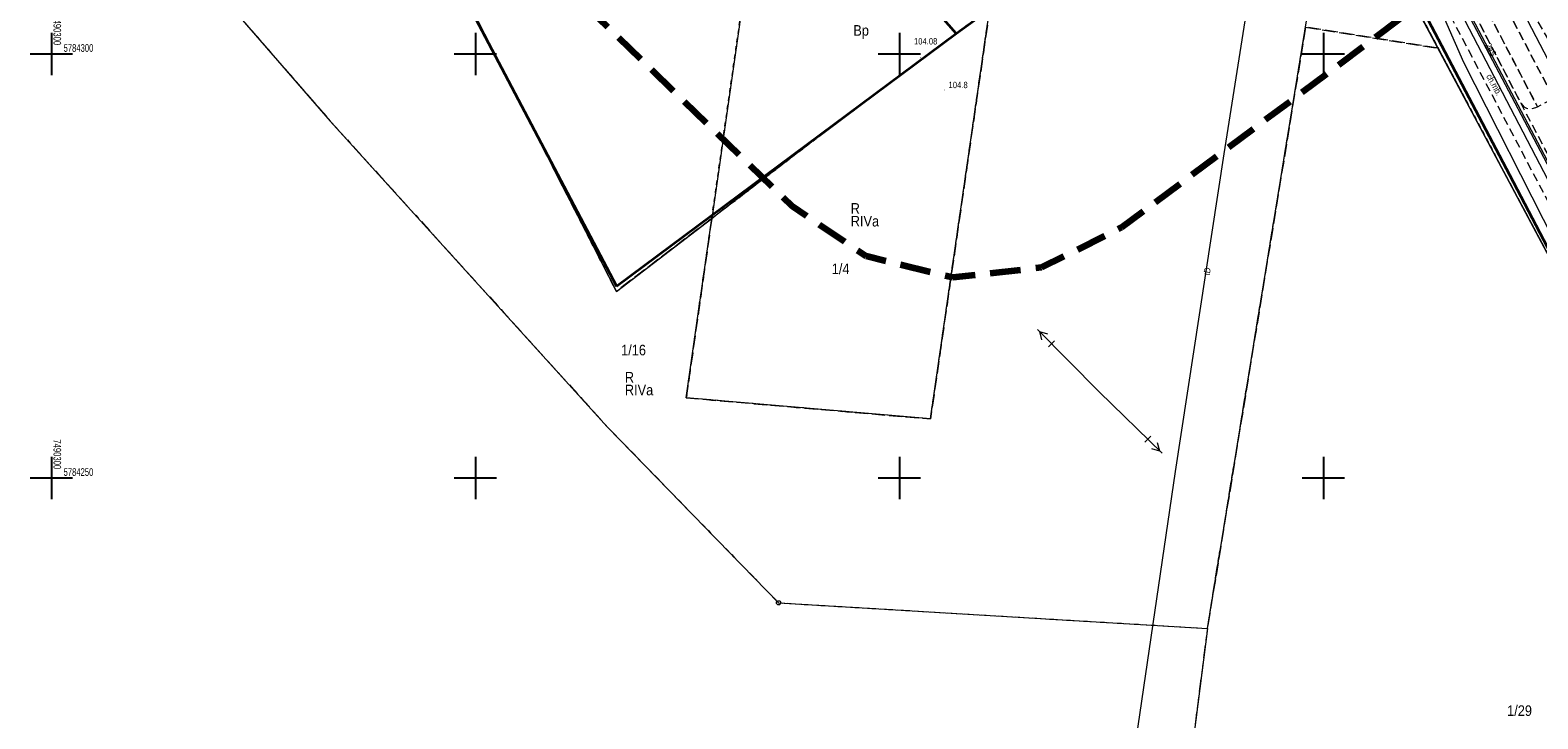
# Model space of a CAD drawing. Extents: x 7489187 to 7491099, y 5781939 to 5785132.
# Tile 9 of 217: x 7490298 to 7490475, y 5784222 to 5784303. Entities that reach past the tile are written whole.
import ezdxf
from ezdxf.enums import TextEntityAlignment as Align

# ---------------------------------------------------------------- set-up
doc = ezdxf.new("R2010")
doc.units = 0
doc.header["$MEASUREMENT"] = 0
for name, pattern in [('1.5_0.5', [2, 1.5, -0.5]), ('218-500', [1, 0.5, -0.5]), ('219-500', [0]), ('4', [1.8, 1.2, -0.6]), ('mz1.0_0.5', [1.5, 1, -0.5])]:
    doc.linetypes.add(name, pattern=pattern)
doc.layers.get('0').update_dxf_attribs({"linetype": 'CONTINUOUS', "lineweight": 5})
for name, color, linetype, transparency in [('202-Punkt graniczny stabilizowany trwale', 7, 'CONTINUOUS', 0.8), ('203-Punkt załamania granicy działki nie stabilizowany', 7, 'CONTINUOUS', 0.8), ('209-Opis konturu klasyfikacyjnego', 7, 'CONTINUOUS', 0.8), ('210-Oznaczenie użytku', 7, 'CONTINUOUS', 0.8), ('211-Nr działki', 7, 'CONTINUOUS', 0.8), ('217-Granica konturu klasyfikcyjnego', 7, 'CONTINUOUS', 0.8), ('218-Granica użytku', 7, 'CONTINUOUS', 0.8), ('219-Linia granicy', 7, 'CONTINUOUS', 0.8), ('chodnik (powierzchnia)', 7, 'CONTINUOUS', 0.8), ('chodnik (powierzchnia)-Atr17', 7, 'CONTINUOUS', 0.8), ('jezdnia (powierzchnia)', 7, 'CONTINUOUS', 0.8), ('Obszar opracowania', 7, 'CONTINUOUS', 0.8), ('ogrodzenie trwałe (linia)', 7, 'CONTINUOUS', 0.8), ('przewód elektroenergetyczny (linia)', 7, 'CONTINUOUS', 0.8), ('przewód elektroenergetyczny (linia)-Atr1', 7, 'CONTINUOUS', 0.8), ('przewód elektroenergetyczny wysokiego napięcia (linia) - symbol', 7, 'CONTINUOUS', 0.8), ('przewód kanalizacyjny (linia)', 7, 'CONTINUOUS', 0.8), ('przewód telekomunikacyjny (linia)', 7, 'CONTINUOUS', 0.8), ('przewód telekomunikacyjny (linia)-Atr1', 7, 'CONTINUOUS', 0.8), ('punkt wysokościowy naturalny', 7, 'CONTINUOUS', 0.8), ('punkt wysokościowy naturalny-Atr2', 7, 'CONTINUOUS', 0.8), ('punkt wysokościowy sztuczny', 7, 'CONTINUOUS', 0.8), ('punkt wysokościowy sztuczny-Atr2', 7, 'CONTINUOUS', 0.8), ('Siatka', 7, 'CONTINUOUS', 0.8), ('trawnik (powierzchnia)', 7, 'CONTINUOUS', 0.8)]:
    doc.layers.add(name, color=color, linetype=linetype, transparency=transparency)
doc.styles.get("Standard").update_dxf_attribs({"font": 'txt', "width": 0.75})
doc.linetypes.add('902-500', pattern='A,3.75,0,[1,ksztalty.shx,S=0.5,R=0,X=0,Y=0],3.75', length=7.5)

# ---------------------------------------------------------------- blocks, each defined once
blk = doc.blocks.new('203')
at = {"linetype": 'Continuous', "lineweight": 0}
h = blk.add_hatch(color=0, dxfattribs=at)
edge = h.paths.add_edge_path()
edge.add_arc((0, 0), 0.045, 0, 360)
blk = doc.blocks.new('202')
at = {"color": 0, "linetype": 'Continuous', "lineweight": 0}
blk.add_circle((0, 0), 0.25, dxfattribs=at)
blk = doc.blocks.new('PE02')
at = {"color": 0, "linetype": 'Continuous', "lineweight": 13}
for p, q in [((10.35, 0), (0, 0)), ((8, -0.5), (8, 0.5)), ((10, 0), (9.134, 0.5)), ((10, 0), (9.134, -0.5))]:
    blk.add_line(p, q, dxfattribs=at)
blk = doc.blocks.new('PW01')
at = {"linetype": 'Continuous', "lineweight": 13}
h = blk.add_hatch(color=0, dxfattribs=at)
edge = h.paths.add_edge_path()
edge.add_arc((0, 0), 0.045, 0, 360)
blk = doc.blocks.new('PW02')
at = {"linetype": 'Continuous', "lineweight": 13}
h = blk.add_hatch(color=0, dxfattribs=at)
edge = h.paths.add_edge_path()
edge.add_arc((0, 0), 0.045, 0, 360)
blk = doc.blocks.new('1135')
at = {"layer": 'Siatka', "linetype": 'Continuous'}
for p, q in [((0, 5), (0, -5)), ((-5, 0), (5, 0))]:
    blk.add_line(p, q, dxfattribs=at)

msp = doc.modelspace()

# ---------------------------------------------------------------- linework, layer by layer
at = {"layer": '217-Granica konturu klasyfikcyjnego', "color": 3, "linetype": '1.5_0.5', "lineweight": 18, "flags": 128}
for points in [[(7490366.63, 5784272), (7490321.02, 5784361.08)], [(7490463.54, 5784300.68), (7490451.25, 5784323.72)], [(7490315.76, 5784311.79), (7490332.89, 5784292.09)], [(7490410.66, 5784305.36), (7490403.67, 5784256.96)], [(7490403.67, 5784256.96), (7490410.66, 5784305.36)], [(7490408.25, 5784303.56), (7490390.5, 5784290.27)], [(7490447.9, 5784303.16), (7490436.32, 5784232.26)], [(7490436.32, 5784232.26), (7490447.9, 5784303.16)], [(7490463.54, 5784300.68), (7490447.9, 5784303.16)], [(7490447.9, 5784303.16), (7490463.54, 5784300.68)], [(7490496.44, 5784238.92), (7490463.54, 5784300.68)], [(7490332.89, 5784292.09), (7490365.58, 5784256.01)], [(7490390.5, 5784290.27), (7490377.88, 5784280.61)], [(7490377.88, 5784280.61), (7490366.63, 5784272)], [(7490374.87, 5784259.45), (7490377.88, 5784280.61)], [(7490377.88, 5784280.61), (7490374.87, 5784259.45)], [(7490403.67, 5784256.96), (7490374.87, 5784259.45)], [(7490374.87, 5784259.45), (7490403.67, 5784256.96)], [(7490365.58, 5784256.01), (7490385.76, 5784235.28)], [(7490385.76, 5784235.28), (7490436.32, 5784232.26)], [(7490436.32, 5784232.26), (7490431.07, 5784191.03)]]:
    msp.add_lwpolyline(points, dxfattribs=at)
at = {"layer": '218-Granica użytku', "color": 3, "linetype": '218-500', "lineweight": 18, "flags": 128}
for points in [[(7490366.63, 5784272), (7490321.02, 5784361.08)], [(7490321.02, 5784361.08), (7490366.63, 5784272)], [(7490377.88, 5784280.61), (7490384.44, 5784326.69)], [(7490384.44, 5784326.69), (7490377.88, 5784280.61)], [(7490463.54, 5784300.68), (7490451.25, 5784323.72)], [(7490451.25, 5784323.72), (7490463.54, 5784300.68)], [(7490315.76, 5784311.79), (7490332.89, 5784292.09)], [(7490410.66, 5784305.36), (7490403.67, 5784256.96)], [(7490403.67, 5784256.96), (7490410.66, 5784305.36)], [(7490408.25, 5784303.56), (7490390.5, 5784290.27)], [(7490390.5, 5784290.27), (7490408.25, 5784303.56)], [(7490447.9, 5784303.16), (7490436.32, 5784232.26)], [(7490436.32, 5784232.26), (7490447.9, 5784303.16)], [(7490463.54, 5784300.68), (7490447.9, 5784303.16)], [(7490447.9, 5784303.16), (7490463.54, 5784300.68)], [(7490496.44, 5784238.92), (7490463.54, 5784300.68)], [(7490463.54, 5784300.68), (7490496.44, 5784238.92)], [(7490332.89, 5784292.09), (7490365.58, 5784256.01)], [(7490390.5, 5784290.27), (7490377.88, 5784280.61)], [(7490377.88, 5784280.61), (7490390.5, 5784290.27)], [(7490377.88, 5784280.61), (7490366.63, 5784272)], [(7490366.63, 5784272), (7490377.88, 5784280.61)], [(7490374.87, 5784259.45), (7490377.88, 5784280.61)], [(7490377.88, 5784280.61), (7490374.87, 5784259.45)], [(7490403.67, 5784256.96), (7490374.87, 5784259.45)], [(7490374.87, 5784259.45), (7490403.67, 5784256.96)], [(7490365.58, 5784256.01), (7490385.76, 5784235.28)], [(7490385.76, 5784235.28), (7490436.32, 5784232.26)], [(7490436.32, 5784232.26), (7490431.07, 5784191.03)]]:
    msp.add_lwpolyline(points, dxfattribs=at)
at = {"layer": '219-Linia granicy', "color": 7, "linetype": '219-500', "lineweight": 18, "flags": 128}
for points in [[(7490321.02, 5784361.08), (7490366.63, 5784272)], [(7490384.44, 5784326.69), (7490377.88, 5784280.61)], [(7490436.32, 5784232.26), (7490451.25, 5784323.72)], [(7490496.44, 5784238.92), (7490451.25, 5784323.72)], [(7490315.76, 5784311.79), (7490332.89, 5784292.09)], [(7490403.67, 5784256.96), (7490410.66, 5784305.36)], [(7490390.5, 5784290.27), (7490408.25, 5784303.56)], [(7490332.89, 5784292.09), (7490365.58, 5784256.01)], [(7490390.5, 5784290.27), (7490377.88, 5784280.61)], [(7490366.63, 5784272), (7490377.88, 5784280.61)], [(7490374.87, 5784259.45), (7490377.88, 5784280.61)], [(7490403.67, 5784256.96), (7490374.87, 5784259.45)], [(7490365.58, 5784256.01), (7490385.76, 5784235.28)], [(7490385.76, 5784235.28), (7490436.32, 5784232.26)], [(7490436.32, 5784232.26), (7490431.07, 5784191.03)]]:
    msp.add_lwpolyline(points, dxfattribs=at)
at = {"layer": 'chodnik (powierzchnia)', "color": 7, "linetype": 'mz1.0_0.5', "lineweight": 18, "flags": 128}
for points in [[(7490467.36, 5784308.87), (7490475.24, 5784293.78), (7490477.18, 5784294.77), (7490469.32, 5784309.73), (7490454.19, 5784338.38), (7490452.29, 5784337.36)], [(7490450.99, 5784336.64), (7490448.7, 5784335.32), (7490449.03, 5784334.76), (7490463.61, 5784307.1), (7490476, 5784283.51), (7490490.07, 5784257.02), (7490492.29, 5784258.12), (7490478.33, 5784284.76), (7490476.12, 5784288.81), (7490473.32, 5784294.14), (7490465.96, 5784308.32)]]:
    msp.add_lwpolyline(points, close=True, dxfattribs=at)
at = {"layer": 'jezdnia (powierzchnia)', "color": 7, "linetype": '1.5_0.5', "lineweight": 18, "flags": 128}
msp.add_lwpolyline([(7490406.7, 5784302.4), (7490404.97, 5784304.36), (7490401.8, 5784308.38), (7490395.15, 5784316.36), (7490366.28, 5784344.31), (7490343.83, 5784366.09), (7490329.42, 5784380.46), (7490318.94, 5784373.06), (7490323.96, 5784363.02), (7490321.11, 5784360.45), (7490327.32, 5784347.94), (7490349.24, 5784305.67), (7490366.66, 5784272.61)], close=True, dxfattribs=at)
at = {"layer": 'Obszar opracowania', "color": 132, "linetype": '4', "lineweight": 200, "ltscale": 3, "flags": 128}
msp.add_lwpolyline([(7490308.01, 5784389.52), (7490316.37, 5784399.26), (7490368.28, 5784438.36), (7490379.98, 5784443.72), (7490392.84, 5784443.68), (7490403.31, 5784441.36), (7490411.83, 5784439.47), (7490423.51, 5784434.05), (7490431.84, 5784424.24), (7490448.06, 5784393.68), (7490473.16, 5784346.39), (7490476.39, 5784336.34), (7490475.94, 5784325.78), (7490471.85, 5784316.04), (7490464.65, 5784308.32), (7490428.65, 5784281.35), (7490426.2, 5784279.52), (7490416.78, 5784274.8), (7490406.31, 5784273.62), (7490396.08, 5784276.14), (7490387.35, 5784282.04), (7490363.54, 5784305.17), (7490313.51, 5784353.79), (7490306.43, 5784364.49), (7490304.48, 5784377.18)], close=True, dxfattribs=at)
at = {"layer": 'ogrodzenie trwałe (linia)', "color": 7, "linetype": '902-500', "lineweight": 35, "flags": 128}
for points in [[(7490329.42, 5784380.46), (7490318.94, 5784373.06), (7490323.96, 5784363.02), (7490321.11, 5784360.45), (7490327.32, 5784347.94), (7490349.24, 5784305.67), (7490366.66, 5784272.61)], [(7490406.7, 5784302.4), (7490447.7, 5784332.03)], [(7490447.7, 5784332.03), (7490451.76, 5784324.2), (7490453.11, 5784321.58), (7490471.94, 5784285.74), (7490496.44, 5784238.92)], [(7490366.66, 5784272.61), (7490406.7, 5784302.4), (7490404.97, 5784304.36)]]:
    msp.add_lwpolyline(points, dxfattribs=at)
at = {"layer": 'przewód elektroenergetyczny (linia)', "color": 1, "linetype": 'Continuous', "lineweight": 18, "flags": 128}
for points in [[(7490396.8, 5784429.77), (7490402.53, 5784425.7), (7490405.15, 5784420.4), (7490420.97, 5784390.11), (7490429.47, 5784374.83), (7490435.57, 5784362.95), (7490444.66, 5784345.66), (7490450.28, 5784335.15), (7490451.99, 5784331.44), (7490457.91, 5784320.79), (7490477.93, 5784282.38)], [(7490421.69, 5784390.59), (7490424.27, 5784385.68), (7490426.24, 5784381.98), (7490437.93, 5784359.83), (7490461.3, 5784315.64), (7490484.62, 5784271.42), (7490498.7, 5784244.94), (7490507.91, 5784227.19), (7490521.21, 5784202.16), (7490531.46, 5784182.82), (7490532.15, 5784181.53), (7490575.61, 5784099.62), (7490588.9, 5784096.87), (7490610.63, 5784101.71)], [(7490501.36, 5784297.47), (7490496.76, 5784294.48), (7490494.39, 5784293.26), (7490493.15, 5784291.94), (7490478.92, 5784284.08), (7490478.01, 5784284.39), (7490450.96, 5784335.79)]]:
    msp.add_lwpolyline(points, dxfattribs=at)
at = {"layer": 'przewód kanalizacyjny (linia)', "color": 34, "linetype": 'Continuous', "lineweight": 18, "flags": 128}
msp.add_lwpolyline([(7490461.9, 5784327.31), (7490462.2, 5784326.74), (7490477.42, 5784297.55), (7490477.72, 5784296.99)], dxfattribs=at)
at = {"layer": 'przewód telekomunikacyjny (linia)', "color": 30, "linetype": 'Continuous', "lineweight": 18, "flags": 128}
for points in [[(7490459.21, 5784358.56), (7490459.08, 5784358.05), (7490447.57, 5784352.39), (7490446.28, 5784339.06), (7490438.26, 5784288.21), (7490432.54, 5784250.78), (7490428.13, 5784220.75), (7490424.68, 5784193.63), (7490424.16, 5784193.02), (7490423.57, 5784191.62), (7490423.64, 5784190.85), (7490422.52, 5784183.42)], [(7490448.1, 5784333.26), (7490454.45, 5784321.96), (7490458.08, 5784314.55), (7490459.03, 5784313.74), (7490459.22, 5784312.86), (7490463.32, 5784306.41), (7490466.54, 5784299.03), (7490477.27, 5784277.88), (7490481.1, 5784271.05), (7490483.93, 5784271.84), (7490487.43, 5784264.58), (7490488.37, 5784261.83), (7490486.8, 5784260.57), (7490497.27, 5784240.3), (7490500.31, 5784235.23), (7490506.87, 5784221.64), (7490510.38, 5784214.73)]]:
    msp.add_lwpolyline(points, dxfattribs=at)
at = {"layer": 'trawnik (powierzchnia)', "color": 7, "linetype": 'mz1.0_0.5', "lineweight": 18, "flags": 128}
for points in [[(7490452.29, 5784337.36), (7490450.99, 5784336.64), (7490465.96, 5784308.32), (7490473.32, 5784294.14), (7490473.65, 5784293.77), (7490473.96, 5784293.6), (7490474.45, 5784293.54), (7490474.59, 5784293.56), (7490475.07, 5784293.7), (7490475.24, 5784293.78), (7490467.36, 5784308.87)], [(7490454.19, 5784338.38), (7490469.32, 5784309.73), (7490477.18, 5784294.77), (7490479.7, 5784296.05), (7490471.34, 5784310.89), (7490456.89, 5784338.8), (7490454.84, 5784338.75)]]:
    msp.add_lwpolyline(points, close=True, dxfattribs=at)

# ---------------------------------------------------------------- block references
at = {"layer": '202-Punkt graniczny stabilizowany trwale', "color": 7, "linetype": 'Continuous', "lineweight": 18}
msp.add_blockref('202', (7490385.76, 5784235.28), dxfattribs=at)
at = {"layer": '203-Punkt załamania granicy działki nie stabilizowany', "color": 7, "linetype": 'Continuous', "lineweight": 18}
for p in [(7490332.89, 5784292.09), (7490390.5, 5784290.27), (7490377.88, 5784280.61), (7490366.63, 5784272), (7490374.87, 5784259.45), (7490365.58, 5784256.01), (7490403.67, 5784256.96), (7490436.32, 5784232.26)]:
    msp.add_blockref('203', p, dxfattribs=at)
at = {"layer": 'przewód elektroenergetyczny wysokiego napięcia (linia) - symbol', "color": 1, "linetype": 'Continuous', "lineweight": 18}
for rotation in [134.907, 315.603]:
    msp.add_blockref('PE02', (7490423.58, 5784260.17), dxfattribs=dict(at, rotation=rotation))
at = {"layer": 'punkt wysokościowy naturalny', "color": 7, "linetype": 'Continuous', "lineweight": 13}
msp.add_blockref('PW01', (7490405.3, 5784295.74), dxfattribs=at)
at = {"layer": 'punkt wysokościowy sztuczny', "color": 7, "linetype": 'Continuous', "lineweight": 13}
msp.add_blockref('PW02', (7490402.47, 5784299.61), dxfattribs=at)
at = {"layer": 'Siatka', "xscale": 0.5, "yscale": 0.5}
for p in [(7490300, 5784300), (7490350, 5784300), (7490400, 5784300), (7490450, 5784300), (7490300, 5784250), (7490350, 5784250), (7490400, 5784250), (7490450, 5784250)]:
    msp.add_blockref('1135', p, dxfattribs=at)

# ---------------------------------------------------------------- texts
at = {"layer": '209-Opis konturu klasyfikacyjnego', "color": 3, "linetype": 'Continuous', "lineweight": 18, "width": 0.9}
for p in [(7490394.27, 5784279.66), (7490367.63, 5784259.75)]:
    msp.add_text('RIVa', height=1.25, dxfattribs=at).set_placement(p)
at = {"layer": '210-Oznaczenie użytku', "color": 3, "linetype": 'Continuous', "lineweight": 18, "width": 0.9}
for s, p in [('Bp', (7490394.57, 5784302.15)), ('R', (7490394.26, 5784281.16)), ('R', (7490367.63, 5784261.25))]:
    msp.add_text(s, height=1.25, dxfattribs=at).set_placement(p)
at = {"layer": '211-Nr działki', "color": 7, "linetype": 'Continuous', "lineweight": 18, "width": 0.9}
for s, p in [('1/4', (7490392.03, 5784274.04)), ('1/16', (7490367.19, 5784264.46)), ('1/29', (7490471.67, 5784221.94))]:
    msp.add_text(s, height=1.25, dxfattribs=at).set_placement(p)
at = {"layer": 'chodnik (powierzchnia)-Atr17', "color": 7, "width": 0.9}
msp.add_text('ch.mb.', height=0.75, rotation=298.673, dxfattribs=at).set_placement((7490470.15, 5784296.37), align=Align.MIDDLE_CENTER)
at = {"layer": 'przewód elektroenergetyczny (linia)-Atr1', "color": 1, "width": 0.9}
msp.add_text('2eS', height=0.75, rotation=298.706, dxfattribs=at).set_placement((7490469.75, 5784300.5), align=Align.MIDDLE_CENTER)
at = {"layer": 'przewód telekomunikacyjny (linia)-Atr1', "color": 30, "width": 0.9}
msp.add_text('tD', height=0.75, rotation=81.322, dxfattribs=at).set_placement((7490436.29, 5784274.36), align=Align.MIDDLE_CENTER)
at = {"layer": 'punkt wysokościowy naturalny-Atr2', "color": 7, "width": 0.9}
msp.add_text('104.8', height=0.75, dxfattribs=at).set_placement((7490405.8, 5784295.74), align=Align.BOTTOM_LEFT)
at = {"layer": 'punkt wysokościowy sztuczny-Atr2', "color": 7, "width": 0.9}
msp.add_text('104.08', height=0.75, dxfattribs=at).set_placement((7490401.72, 5784300.89), align=Align.BOTTOM_LEFT)
at = {"layer": 'Siatka', "char_height": 0.9, "attachment_point": 1, "rotation": 270}
for insert in [(7490301.15, 5784304.55), (7490301.15, 5784254.55)]:
    msp.add_mtext('7490300', dxfattribs=dict(at, insert=insert))
at = {"layer": 'Siatka', "char_height": 0.9, "attachment_point": 1}
for s, insert in [('5784300', (7490301.44, 5784301.15)), ('5784250', (7490301.44, 5784251.15))]:
    msp.add_mtext(s, dxfattribs=dict(at, insert=insert))

doc.saveas('drawing.dxf')
